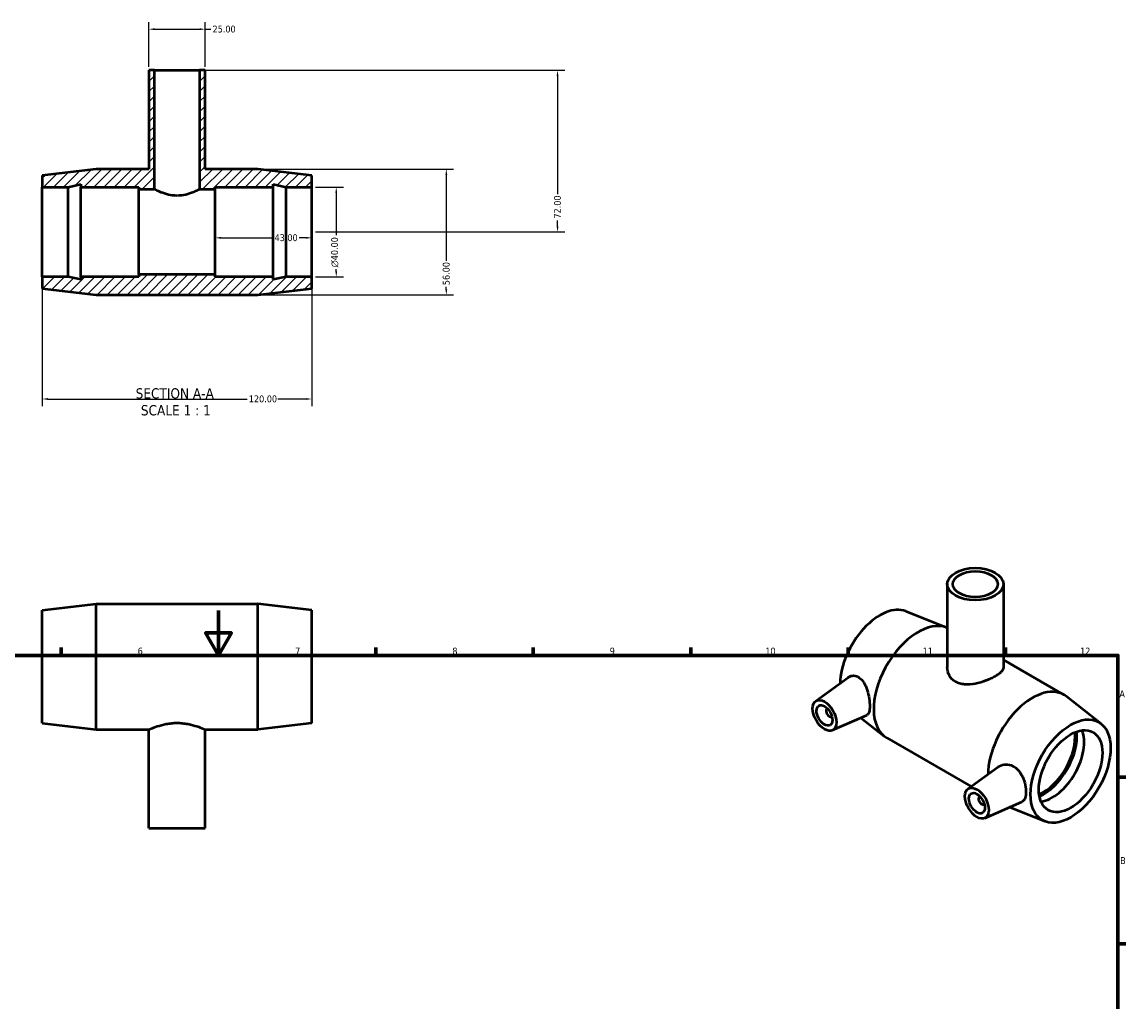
# Model space of a CAD drawing. Header units: millimetres. Extents: x 0 to 900, y -25 to 856.
# Tile 3 of 3: x 333 to 825, y 420 to 856. Entities that reach past the tile are written whole.
import ezdxf

# ---------------------------------------------------------------- set-up
doc = ezdxf.new("R2010")
doc.units = ezdxf.units.MM
for name, color, linetype, lineweight in [('Border (ANSI)', 7, 'Continuous', 70), ('Dimension (ANSI)', 7, 'Continuous', 25), ('Hatch (ANSI)', 7, 'Continuous', 18), ('Symbol (ANSI)', 7, 'Continuous', 25), ('Visible (ANSI)', 7, 'Continuous', 50)]:
    doc.layers.add(name, color=color, linetype=linetype, lineweight=lineweight)
doc.styles.add('Label Text (ANSI)', font='tahoma.ttf')
doc.styles.add('Note Text (ANSI)', font='tahoma.ttf')
doc.dimstyles.new('Default - mm (ANSI)', dxfattribs={"dimtxt": 3.048, "dimasz": 2.5, "dimexe": 3.175, "dimexo": 1.6002, "dimgap": 0.8, "dimtad": 0, "dimtoh": 1, "dimrnd": 1e-08, "dimzin": 4, "dimdsep": 46, "dimtxsty": 'Note Text (ANSI)', "dimcen": 0.09, "dimdle": 10, "dimclrd": 256, "dimclre": 256, "dimclrt": 256, "dimadec": 1, "dimazin": 1, "dimtfac": 1, "dimtofl": 0, "dimtmove": 0, "dimatfit": 3, "dimfxl": 1, "dimtolj": 1, "dimtzin": 4, "dimlwd": -1, "dimlwe": -1, "dimarcsym": 0})

# ---------------------------------------------------------------- blocks, each defined once
blk = doc.blocks.new('Borders Default Border')
at = {"layer": 'Border (ANSI)'}
for p, q in [((350.42, 574), (350.42, 577.45)), ((490.58, 574), (490.58, 577.45)), ((560.67, 574), (560.67, 577.45)), ((630.75, 574), (630.75, 577.45)), ((700.83, 574), (700.83, 577.45)), ((770.92, 574), (770.92, 577.45)), ((821, 519.75), (824.45, 519.75)), ((821, 445.5), (824.45, 445.5))]:
    blk.add_line(p, q, dxfattribs=at)
at = {"layer": 'Border (ANSI)', "flags": 128}
for points in [[(420.5, 594), (420.5, 574), (414.73, 584), (426.27, 584), (420.5, 574)], [(20, 20), (20, 574), (821, 574), (821, 20), (20, 20)]]:
    blk.add_lwpolyline(points, dxfattribs=at)
at = {"layer": 'Border (ANSI)', "attachment_point": 7, "style": 'Note Text (ANSI)'}
for s, insert, char_height in [('6', (384.49, 574.34), 3.05), ('7', (454.6, 574.4), 3.05), ('8', (524.63, 574.33), 3.05), ('9', (594.7, 574.34), 3.05), ('10', (663.96, 574.34), 3.048), ('11', (734.04, 574.4), 3.048), ('12', (804.13, 574.4), 3.048), ('A', (821.63, 555.35), 3.05), ('B', (821.99, 481.1), 3.05)]:
    blk.add_mtext(s, dxfattribs=dict(at, insert=insert, char_height=char_height))
blk = doc.blocks.new('*D7')
at = {"layer": 'Defpoints', "color": 0, "transparency": 16777216}
for p in [(462.03, 782.58), (462.03, 742.58), (472.92, 742.58)]:
    blk.add_point(p, dxfattribs=at)
at = {"layer": 'Dimension (ANSI)', "transparency": 16777216}
for p, q in [((463.63, 782.58), (476.1, 782.58)), ((472.92, 780.08), (472.92, 761.17)), ((463.63, 742.58), (476.1, 742.58)), ((472.92, 745.08), (472.92, 746.02))]:
    blk.add_line(p, q, dxfattribs=at)
for points in [[(472.51, 780.08), (473.34, 780.08), (472.92, 782.58)], [(472.51, 745.08), (473.34, 745.08), (472.92, 742.58)]]:
    blk.add_solid(points, dxfattribs=at)
at = {"layer": 'Dimension (ANSI)', "transparency": 16777216, "insert": (470.63, 746.82), "char_height": 3.048, "attachment_point": 1, "rotation": 90, "style": 'Note Text (ANSI)'}
blk.add_mtext('\\A1;\\fAIGDT|b0|i0;\\H3.0480;\\ln\\fTahoma|b0|i0;\\H3.0480;40.00', dxfattribs=at)
blk = doc.blocks.new('*D8')
at = {"layer": 'Defpoints', "color": 0, "transparency": 16777216}
for p in [(438.03, 790.58), (438.03, 734.58), (521.93, 734.58)]:
    blk.add_point(p, dxfattribs=at)
at = {"layer": 'Dimension (ANSI)', "transparency": 16777216}
for p, q in [((439.63, 790.58), (525.11, 790.58)), ((521.93, 788.08), (521.93, 749.69)), ((521.93, 737.08), (521.93, 738.09)), ((439.63, 734.58), (525.11, 734.58))]:
    blk.add_line(p, q, dxfattribs=at)
for points in [[(521.51, 788.08), (522.35, 788.08), (521.93, 790.58)], [(521.51, 737.08), (522.35, 737.08), (521.93, 734.58)]]:
    blk.add_solid(points, dxfattribs=at)
at = {"layer": 'Dimension (ANSI)', "transparency": 16777216, "insert": (520.34, 738.89), "char_height": 3.048, "attachment_point": 1, "rotation": 90, "style": 'Note Text (ANSI)'}
blk.add_mtext('\\A1;56.00', dxfattribs=at)
blk = doc.blocks.new('*D9')
at = {"layer": 'Defpoints', "color": 0, "transparency": 16777216}
for p in [(412.03, 834.58), (462.03, 762.58), (571.46, 762.58)]:
    blk.add_point(p, dxfattribs=at)
at = {"layer": 'Dimension (ANSI)', "transparency": 16777216}
for p, q in [((413.63, 834.58), (574.64, 834.58)), ((571.46, 832.08), (571.46, 779.41)), ((571.46, 765.08), (571.46, 767.75)), ((463.63, 762.58), (574.64, 762.58))]:
    blk.add_line(p, q, dxfattribs=at)
for points in [[(571.05, 832.08), (571.88, 832.08), (571.46, 834.58)], [(571.05, 765.08), (571.88, 765.08), (571.46, 762.58)]]:
    blk.add_solid(points, dxfattribs=at)
at = {"layer": 'Dimension (ANSI)', "transparency": 16777216, "insert": (569.87, 768.55), "char_height": 3.048, "attachment_point": 1, "rotation": 90, "style": 'Note Text (ANSI)'}
blk.add_mtext('\\A1;72.00', dxfattribs=at)
blk = doc.blocks.new('*D10')
at = {"layer": 'Defpoints', "color": 0, "transparency": 16777216}
for p in [(342.03, 742.58), (462.03, 742.58), (462.03, 688.19)]:
    blk.add_point(p, dxfattribs=at)
at = {"layer": 'Dimension (ANSI)', "transparency": 16777216}
for p, q in [((342.03, 740.98), (342.03, 685.02)), ((462.03, 740.98), (462.03, 685.02)), ((344.53, 688.19), (433.19, 688.19)), ((459.53, 688.19), (446.87, 688.19))]:
    blk.add_line(p, q, dxfattribs=at)
for points in [[(344.53, 688.61), (344.53, 687.78), (342.03, 688.19)], [(459.53, 688.61), (459.53, 687.78), (462.03, 688.19)]]:
    blk.add_solid(points, dxfattribs=at)
at = {"layer": 'Dimension (ANSI)', "transparency": 16777216, "insert": (433.99, 689.78), "char_height": 3.048, "attachment_point": 1, "style": 'Note Text (ANSI)'}
blk.add_mtext('\\A1;120.00', dxfattribs=at)
blk = doc.blocks.new('*D11')
at = {"layer": 'Defpoints', "color": 0, "transparency": 16777216}
for p in [(419.03, 762.58), (462.03, 762.58), (462.03, 759.97)]:
    blk.add_point(p, dxfattribs=at)
at = {"layer": 'Dimension (ANSI)', "transparency": 16777216}
for p, q in [((421.53, 759.97), (444.65, 759.97)), ((459.53, 759.97), (456.42, 759.97))]:
    blk.add_line(p, q, dxfattribs=at)
for points in [[(421.53, 760.39), (421.53, 759.56), (419.03, 759.97)], [(459.53, 760.39), (459.53, 759.56), (462.03, 759.97)]]:
    blk.add_solid(points, dxfattribs=at)
at = {"layer": 'Dimension (ANSI)', "transparency": 16777216, "insert": (445.45, 761.56), "char_height": 3.048, "attachment_point": 1, "style": 'Note Text (ANSI)'}
blk.add_mtext('\\A1;43.00', dxfattribs=at)
blk = doc.blocks.new('*D12')
at = {"layer": 'Defpoints', "color": 0, "transparency": 16777216}
for p in [(414.53, 852.89), (389.53, 834.58), (414.53, 834.58)]:
    blk.add_point(p, dxfattribs=at)
at = {"layer": 'Dimension (ANSI)', "transparency": 16777216}
for p, q in [((389.53, 836.18), (389.53, 856.06)), ((414.53, 836.18), (414.53, 856.06)), ((392.03, 852.89), (412.03, 852.89)), ((414.53, 852.89), (417.03, 852.89))]:
    blk.add_line(p, q, dxfattribs=at)
for points in [[(392.03, 853.31), (392.03, 852.47), (389.53, 852.89)], [(412.03, 853.31), (412.03, 852.47), (414.53, 852.89)]]:
    blk.add_solid(points, dxfattribs=at)
at = {"layer": 'Dimension (ANSI)', "transparency": 16777216, "insert": (417.83, 854.48), "char_height": 3.048, "attachment_point": 1, "style": 'Note Text (ANSI)'}
blk.add_mtext('\\A1;25.00', dxfattribs=at)

msp = doc.modelspace()

# ---------------------------------------------------------------- hatches: boundary and pattern name
at = {"layer": 'Hatch (ANSI)'}
h = msp.add_hatch(dxfattribs=at)
h.set_pattern_fill('ANSI31', color=256, scale=25.4, style=0)
h.set_pattern_definition([(45, (0, 0), (-2.245064, 2.245064), [])])
h.paths.add_polyline_path([(389.531, 834.58), (389.531, 790.58), (366.031, 790.58), (342.031, 787.78), (342.031, 782.58), (353.498, 782.58), (359.231, 783.799), (359.231, 782.58), (385.031, 782.58), (385.031, 781.58), (392.031, 781.58), (392.031, 834.58)])
h.paths.add_polyline_path([(414.531, 790.58), (414.531, 834.58), (412.031, 834.58), (412.031, 781.58), (419.031, 781.58), (419.031, 782.58), (444.831, 782.58), (444.831, 783.799), (450.565, 782.58), (462.031, 782.58), (462.031, 787.78), (438.031, 790.58)])
h.paths.add_polyline_path([(366.031, 734.58), (438.031, 734.58), (462.031, 737.38), (462.031, 742.58), (450.565, 742.58), (444.831, 741.361), (444.831, 742.58), (419.031, 742.58), (419.031, 743.58), (385.031, 743.58), (385.031, 742.58), (359.231, 742.58), (359.231, 741.361), (353.498, 742.58), (342.031, 742.58), (342.031, 737.38)])

# ---------------------------------------------------------------- linework, layer by layer
at = {"layer": 'Visible (ANSI)'}
for p, q in [((389.531, 834.58), (389.531, 790.58)), ((392.031, 834.58), (389.531, 834.58)), ((392.031, 781.58), (392.031, 834.58)), ((392.031, 834.58), (412.031, 834.58)), ((414.531, 834.58), (412.031, 834.58)), ((412.031, 834.58), (412.031, 781.58)), ((414.531, 790.58), (414.531, 834.58)), ((366.031, 790.58), (342.031, 787.78)), ((342.031, 787.78), (342.031, 782.58)), ((389.531, 790.58), (366.031, 790.58)), ((438.031, 790.58), (414.531, 790.58)), ((462.031, 787.78), (438.031, 790.58)), ((462.031, 782.58), (462.031, 787.78)), ((342.031, 782.58), (353.498, 782.58)), ((342.031, 742.58), (342.031, 782.58)), ((353.498, 782.58), (359.231, 783.799)), ((353.498, 742.58), (353.498, 782.58)), ((359.231, 783.799), (359.231, 782.58)), ((359.231, 782.58), (385.031, 782.58)), ((359.231, 742.58), (359.231, 782.58)), ((385.031, 782.58), (385.031, 781.58)), ((385.031, 781.58), (392.031, 781.58)), ((385.031, 743.58), (385.031, 781.58)), ((412.031, 781.58), (419.031, 781.58)), ((419.031, 781.58), (419.031, 782.58)), ((419.031, 782.58), (444.831, 782.58)), ((419.031, 743.58), (419.031, 781.58)), ((444.831, 782.58), (444.831, 783.799)), ((444.831, 783.799), (450.565, 782.58)), ((444.831, 742.58), (444.831, 782.58)), ((450.565, 782.58), (462.031, 782.58)), ((450.565, 742.58), (450.565, 782.58)), ((462.031, 742.58), (462.031, 782.58)), ((353.498, 742.58), (342.031, 742.58)), ((342.031, 742.58), (342.031, 737.38)), ((359.231, 741.361), (353.498, 742.58)), ((385.031, 742.58), (359.231, 742.58)), ((359.231, 742.58), (359.231, 741.361)), ((419.031, 743.58), (385.031, 743.58)), ((385.031, 743.58), (385.031, 742.58)), ((419.031, 742.58), (419.031, 743.58)), ((444.831, 742.58), (419.031, 742.58)), ((450.565, 742.58), (444.831, 741.361)), ((444.831, 741.361), (444.831, 742.58)), ((462.031, 742.58), (450.565, 742.58)), ((462.031, 737.38), (462.031, 742.58)), ((342.031, 737.38), (366.031, 734.58)), ((438.031, 734.58), (462.031, 737.38)), ((366.031, 734.58), (438.031, 734.58)), ((744.98, 605.727), (744.98, 568.584)), ((769.98, 605.727), (769.98, 568.584)), ((342.031, 594.182), (366.031, 596.982)), ((366.031, 540.982), (366.031, 596.982)), ((366.031, 596.982), (438.031, 596.982)), ((438.031, 540.982), (438.031, 596.982)), ((462.031, 594.182), (438.031, 596.982)), ((342.031, 543.782), (342.031, 594.182)), ((462.031, 543.782), (462.031, 594.182)), ((726.543, 593.659), (744.79, 586.372)), ((769.98, 571.976), (796.909, 556.469)), ((686.336, 553.623), (700.869, 564.208)), ((813.482, 543.594), (798.02, 555.718)), ((691.428, 550.225), (691.602, 550.326)), ((693.424, 546.759), (693.599, 546.86)), ((693.808, 540.65), (709.209, 547.444)), ((706.456, 546.229), (716.94, 538.009)), ((342.031, 543.782), (366.031, 540.982)), ((366.031, 540.982), (389.531, 540.982)), ((389.531, 496.982), (389.531, 540.982)), ((414.531, 496.982), (414.531, 540.982)), ((414.531, 540.982), (438.031, 540.982)), ((462.031, 543.782), (438.031, 540.982)), ((718.051, 537.258), (755.674, 515.593)), ((754.219, 514.533), (767.626, 524.298)), ((759.485, 511.235), (759.31, 511.135)), ((761.481, 507.769), (761.306, 507.668)), ((761.69, 501.559), (778.232, 508.856)), ((788.417, 500.068), (772.616, 506.379)), ((389.531, 496.982), (414.531, 496.982))]:
    msp.add_line(p, q, dxfattribs=at)
for centre, major_axis, ratio in [((757.48, 605.727), (-12.5, 0), 0.5758617), ((757.48, 605.727), (-10, 0), 0.5758617), ((690.305, 547.271), (3.743, -6.499), 0.5780931), ((690.305, 547.271), (2.495, -4.333), 0.5780931), ((799.906, 522.432), (-12.576, -21.838), 0.5780931), ((799.906, 522.432), (-9.981, -17.332), 0.5780931), ((758.187, 508.18), (3.743, -6.499), 0.5780931), ((758.187, 508.18), (2.495, -4.333), 0.5780931)]:
    msp.add_ellipse(centre, major_axis=major_axis, ratio=ratio, dxfattribs=at)
for centre, major_axis, start_param, end_param in [((715.054, 571.295), (12.576, 21.838), 0.0827496, 2.3286286), ((732.024, 561.523), (13.973, 24.264), 0.0701167, 3.1415927), ((782.936, 532.204), (13.973, 24.264), 6.2004357, 8.6276007), ((692.426, 548.492), (0.998, -1.733), 2.9593736, 6.4654043), ((787.744, 529.436), (9.981, 17.332), 3.7937964, 5.6309815), ((787.744, 529.436), (10.589, 18.388), 3.8114015, 5.6133764), ((791.798, 527.101), (9.981, 17.332), 3.5581627, 5.8666153), ((760.308, 509.401), (0.998, -1.733), 2.9593736, 6.4654043)]:
    msp.add_ellipse(centre, major_axis=major_axis, ratio=0.5780931, start_param=start_param, end_param=end_param, dxfattribs=at)
for points, knots in [([(402.031, 778.735), (400.744, 778.735), (399.395, 778.906), (396.942, 779.476), (395.836, 779.864), (394.088, 780.565), (393.322, 780.928), (392.293, 781.438), (392.031, 781.58), (392.031, 781.58)], [0, 0, 0, 0, 0.3860341, 0.3860341, 0.7720681, 0.7720681, 1.1567692, 1.1567692, 1.5414703, 1.5414703, 1.5414703, 1.5414703]), ([(412.031, 781.58), (412.031, 781.58), (411.77, 781.438), (410.741, 780.928), (409.975, 780.565), (408.227, 779.864), (407.12, 779.476), (404.667, 778.906), (403.318, 778.735), (402.031, 778.735)], [4.6244109, 4.6244109, 4.6244109, 4.6244109, 5.009112, 5.009112, 5.3938131, 5.3938131, 5.7798472, 5.7798472, 6.1658812, 6.1658812, 6.1658812, 6.1658812]), ([(769.98, 568.584), (769.98, 567.99), (769.674, 567.345), (768.725, 566.343), (768.329, 566.003), (767.407, 565.326), (766.882, 564.989), (765.756, 564.341), (765.121, 564.01), (763.744, 563.363), (763.003, 563.048), (760.692, 562.172), (759.031, 561.684), (755.927, 561.087), (754.267, 560.937), (751.958, 561.128), (751.217, 561.26), (749.84, 561.662), (749.205, 561.932), (748.077, 562.582), (747.552, 562.98), (746.631, 563.901), (746.235, 564.424), (745.286, 566.108), (744.98, 567.391), (744.98, 568.584)], [0.9573969, 0.9573969, 0.9573969, 0.9573969, 1.4353116, 1.4353116, 1.674269, 1.674269, 1.9132264, 1.9132264, 2.1521837, 2.1521837, 2.3911411, 2.3911411, 2.8690558, 2.8690558, 3.3477543, 3.3477543, 3.5871035, 3.5871035, 3.8264527, 3.8264527, 4.0658019, 4.0658019, 4.3051512, 4.3051512, 4.7838496, 4.7838496, 4.7838496, 4.7838496]), ([(700.869, 564.208), (700.939, 564.259), (701.01, 564.307), (701.719, 564.76), (702.504, 565.003), (704.116, 564.966), (704.939, 564.684), (706.436, 563.691), (707.185, 562.882), (708.437, 560.882), (708.945, 559.693), (709.694, 557.372), (709.992, 556.083), (710.379, 553.593), (710.471, 552.393), (710.471, 550.403), (710.379, 549.499), (709.992, 548.156), (709.694, 547.715), (709.287, 547.481), (709.249, 547.462), (709.209, 547.444)], [2.031392, 2.031392, 2.031392, 2.031392, 2.069694, 2.069694, 2.4123895, 2.4123895, 2.755085, 2.755085, 3.130217, 3.130217, 3.505349, 3.505349, 3.8705114, 3.8705114, 4.2356738, 4.2356738, 4.6008362, 4.6008362, 4.9659985, 4.9659985, 5.0027981, 5.0027981, 5.0027981, 5.0027981]), ([(389.531, 540.982), (389.531, 540.982), (389.609, 541.017), (389.93, 541.159), (390.175, 541.265), (391.137, 541.668), (392.096, 542.049), (394.291, 542.779), (395.681, 543.179), (397.984, 543.614), (398.788, 543.731), (400.413, 543.888), (401.233, 543.927), (402.031, 543.927)], [5.7396791, 5.7396791, 5.7396791, 5.7396791, 5.9786364, 5.9786364, 6.2175938, 6.2175938, 6.6955085, 6.6955085, 7.174207, 7.174207, 7.4135562, 7.4135562, 7.6529054, 7.6529054, 7.6529054, 7.6529054]), ([(402.031, 543.927), (402.829, 543.927), (403.65, 543.888), (405.274, 543.731), (406.078, 543.614), (408.381, 543.179), (409.772, 542.779), (411.967, 542.049), (412.925, 541.668), (413.888, 541.265), (414.132, 541.159), (414.454, 541.017), (414.531, 540.982), (414.531, 540.982)], [0, 0, 0, 0, 0.2393492, 0.2393492, 0.4786984, 0.4786984, 0.9573969, 0.9573969, 1.4353116, 1.4353116, 1.674269, 1.674269, 1.9132264, 1.9132264, 1.9132264, 1.9132264]), ([(767.627, 524.297), (767.798, 524.422), (767.974, 524.537), (768.985, 525.118), (770.01, 525.424), (772.14, 525.477), (773.242, 525.22), (775.106, 524.277), (775.987, 523.578), (777.486, 521.824), (778.107, 520.771), (779.041, 518.676), (779.418, 517.487), (779.906, 515.176), (780.019, 514.056), (780.019, 512.17), (779.906, 511.278), (779.418, 509.87), (779.041, 509.353), (778.466, 508.972), (778.352, 508.91), (778.231, 508.857)], [2.1299592, 2.1299592, 2.1299592, 2.1299592, 2.2109135, 2.2109135, 2.5860455, 2.5860455, 2.9611775, 2.9611775, 3.303873, 3.303873, 3.6465685, 3.6465685, 3.9926443, 3.9926443, 4.33872, 4.33872, 4.6847957, 4.6847957, 5.0308714, 5.0308714, 5.1087872, 5.1087872, 5.1087872, 5.1087872])]:
    msp.add_open_spline(points, degree=3, knots=knots, dxfattribs=at)

# ---------------------------------------------------------------- block references
msp.add_blockref('Borders Default Border', (0, 0))

# ---------------------------------------------------------------- texts
at = {"layer": 'Symbol (ANSI)', "char_height": 4.572, "attachment_point": 7, "style": 'Label Text (ANSI)'}
for s, insert in [('SECTION A-A', (383.607, 688.315)), ('SCALE 1 : 1', (385.926, 680.802))]:
    msp.add_mtext(s, dxfattribs=dict(at, insert=insert))

# ---------------------------------------------------------------- dimensions: what is measured, and where the dimension line sits
at = {"layer": 'Dimension (ANSI)'}
for base, p1, p2, angle, override, picture, middle in [((414.531, 852.89), (389.531, 834.58), (414.531, 834.58), 180, {"dimtoh": 0, "dimdec": 2, "dimtp": 0, "dimtm": 0, "dimtdec": 2, "dimatfit": 2}, '*D12', (422.846, 852.89)), ((571.462, 762.58), (412.031, 834.58), (462.031, 762.58), 90, {"dimtoh": 0, "dimdec": 2, "dimtp": 0, "dimtm": 0, "dimtdec": 2, "dimatfit": 1}, '*D9', (571.462, 773.58)), ((521.931, 734.58), (438.031, 790.58), (438.031, 734.58), 270, {"dimtoh": 0, "dimdec": 2, "dimtp": 0, "dimtm": 0, "dimtdec": 2, "dimatfit": 1}, '*D8', (521.931, 743.889)), ((462.031, 759.974), (419.031, 762.58), (462.031, 762.58), 180, {"dimtoh": 0, "dimdec": 2, "dimse1": 1, "dimse2": 1, "dimtp": 0, "dimtm": 0, "dimtdec": 2, "dimatfit": 1}, '*D11', (450.531, 759.974)), ((462.031, 688.194), (342.031, 742.58), (462.031, 742.58), 180, {"dimtoh": 0, "dimdec": 2, "dimtp": 0, "dimtm": 0, "dimtdec": 2, "dimatfit": 1}, '*D10', (440.031, 688.194))]:
    dim = msp.add_linear_dim(base=base, p1=p1, p2=p2, angle=angle, dimstyle='Default - mm (ANSI)', override=override, dxfattribs=at)
    dim.commit()
    dim.dimension.update_dxf_attribs({"geometry": picture, "text_midpoint": middle, "dimtype": 160})
dim = msp.add_linear_dim(base=(472.923, 742.58), p1=(462.031, 782.58), p2=(462.031, 742.58), angle=90, text='\\fAIGDT|b0|i0;\\H3.0480;\\ln\\fTahoma|b0|i0;\\H3.0480;<>', dimstyle='Default - mm (ANSI)', override={"dimtoh": 0, "dimdec": 2, "dimtp": 0, "dimtm": 0, "dimtdec": 2, "dimatfit": 1}, dxfattribs=at)
dim.commit()
dim.dimension.update_dxf_attribs({"geometry": '*D7', "text_midpoint": (472.923, 753.597), "dimtype": 160})

doc.saveas('drawing.dxf')
